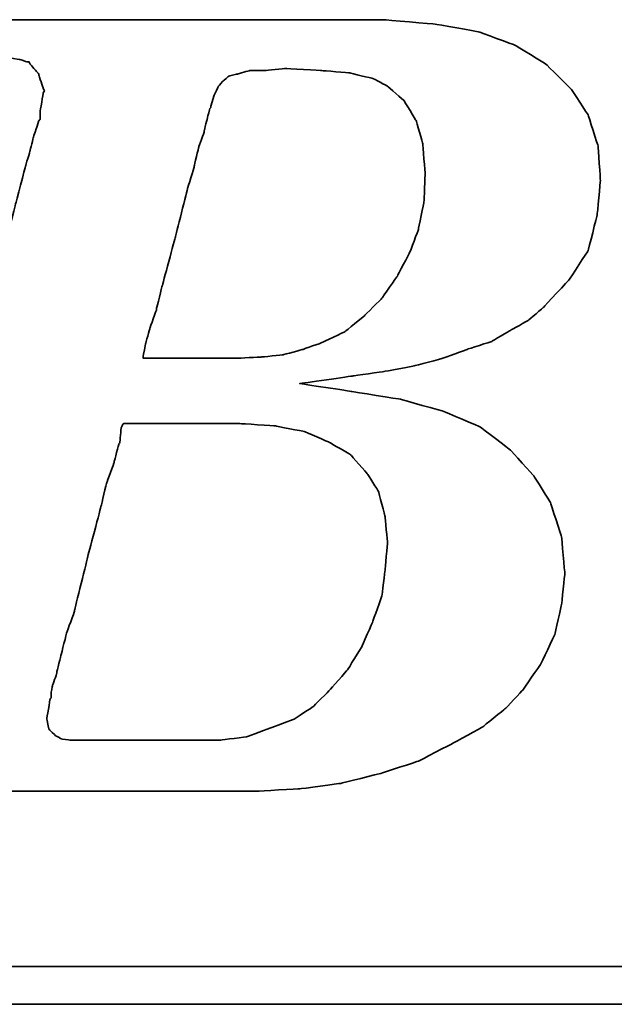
# Model space of a CAD drawing. Header units: millimetres. Extents: x 294 to 528, y 79 to 161.
# Tile 32 of 52: x 468.35 to 469.53, y 103.32 to 105.26. Entities that reach past the tile are written whole.
import ezdxf

# ---------------------------------------------------------------- set-up
doc = ezdxf.new("R2010")
doc.units = ezdxf.units.MM
doc.header["$LTSCALE"] = 0.1
doc.layers.add('DIM', color=4, linetype='CONTINUOUS')
doc.layers.add('layer 1', color=7, linetype='CONTINUOUS')

# ---------------------------------------------------------------- blocks, each defined once
blk = doc.blocks.new('TBI MOTION logo(完整正式版)')
at = {"layer": 'layer 1', "color": 22, "lineweight": 35}
for points, knots in [([(-64.65375, -6.86375), (-64.65375, -6.86375), (-64.84375, -7.29625), (-64.84375, -7.29625), (-64.84375, -7.29625), (-64.84375, -7.29625), (-64.86875, -7.34375), (-64.86875, -7.34375), (-64.86875, -7.34375), (-64.86875, -7.34375), (-64.86875, -7.36875), (-64.86875, -7.36875), (-64.86875, -7.36875), (-64.86875, -7.36875), (-65.15375, -7.65375), (-65.15375, -7.65375), (-65.15375, -7.65375), (-65.15375, -7.65375), (-65.17875, -7.65375), (-65.17875, -7.65375), (-65.17875, -7.65375), (-65.17875, -7.65375), (-65.20375, -7.67875), (-65.20375, -7.67875), (-65.20375, -7.67875), (-65.20375, -7.67875), (-65.58875, -7.87125), (-65.58875, -7.87125), (-65.58875, -7.87125), (-65.58875, -7.87125), (-65.63375, -7.87125), (-65.63375, -7.87125), (-65.63375, -7.87125), (-65.63375, -7.87125), (-65.65875, -7.89375), (-65.65875, -7.89375), (-65.65875, -7.89375), (-65.65875, -7.89375), (-66.09375, -7.94375), (-66.09375, -7.94375), (-66.09375, -7.94375), (-66.09375, -7.94375), (-66.11375, -7.94375), (-66.11375, -7.94375), (-66.11375, -7.94375), (-66.11375, -7.94375), (-66.16375, -7.94375), (-66.16375, -7.94375), (-66.16375, -7.94375), (-66.16375, -7.94375), (-66.30875, -7.94375), (-66.30875, -7.94375), (-66.30875, -7.94375), (-66.30875, -7.94375), (-66.69375, -7.94375), (-66.69375, -7.94375), (-66.69375, -7.94375), (-66.69375, -7.94375), (-67.07375, -7.94375), (-67.07375, -7.94375), (-67.07375, -7.94375), (-67.07375, -7.94375), (-67.12375, -7.94375), (-67.12375, -7.94375), (-67.12375, -7.94375), (-67.12375, -7.94375), (-67.12375, -7.96625), (-67.12375, -7.96625), (-67.12375, -7.96625), (-67.12375, -7.96625), (-67.14875, -7.99125), (-67.14875, -7.99125), (-67.14875, -7.99125), (-67.14875, -7.99125), (-67.24375, -8.34875), (-67.24375, -8.34875), (-67.24375, -8.34875), (-67.24375, -8.34875), (-67.31375, -8.68625), (-67.31375, -8.68625), (-67.31375, -8.68625), (-67.31375, -8.68625), (-67.26875, -8.68625), (-67.26875, -8.68625), (-67.26875, -8.68625), (-67.26875, -8.68625), (-67.07375, -8.68625), (-67.07375, -8.68625), (-67.07375, -8.68625), (-67.07375, -8.68625), (-66.54875, -8.68625), (-66.54875, -8.68625), (-66.54875, -8.68625), (-66.54875, -8.68625), (-65.82625, -8.68625), (-65.82625, -8.68625), (-65.82625, -8.68625), (-65.82625, -8.68625), (-65.01375, -8.68625), (-65.01375, -8.68625), (-65.01375, -8.68625), (-65.01375, -8.68625), (-64.05375, -8.68625), (-64.05375, -8.68625), (-64.05375, -8.68625), (-64.05375, -8.68625), (-62.08375, -8.68625), (-62.08375, -8.68625), (-62.08375, -8.68625), (-62.08375, -8.68625), (-60.06875, -8.68625), (-60.06875, -8.68625), (-60.06875, -8.68625), (-60.06875, -8.68625), (-59.10875, -8.68625), (-59.10875, -8.68625), (-59.10875, -8.68625), (-59.10875, -8.68625), (-58.29375, -8.68625), (-58.29375, -8.68625), (-58.29375, -8.68625), (-58.29375, -8.68625), (-57.57375, -8.68625), (-57.57375, -8.68625), (-57.57375, -8.68625), (-57.57375, -8.68625), (-57.04875, -8.68625), (-57.04875, -8.68625), (-57.04875, -8.68625), (-57.04875, -8.68625), (-56.85375, -8.68625), (-56.85375, -8.68625), (-56.85375, -8.68625), (-56.85375, -8.68625), (-56.70875, -8.68625), (-56.70875, -8.68625), (-56.70875, -8.68625), (-56.70875, -8.68625), (-56.61375, -8.68625), (-56.61375, -8.68625), (-56.61375, -8.68625), (-56.61375, -8.68625), (-56.56875, -8.68625), (-56.56875, -8.68625), (-56.56875, -8.68625), (-56.56875, -8.68625), (-55.65375, -8.63875), (-55.65375, -8.63875), (-55.65375, -8.63875), (-55.65375, -8.63875), (-54.76875, -8.51875), (-54.76875, -8.51875), (-54.76875, -8.51875), (-54.76875, -8.51875), (-53.90375, -8.30375), (-53.90375, -8.30375), (-53.90375, -8.30375), (-53.90375, -8.30375), (-53.08875, -8.03875), (-53.08875, -8.03875), (-53.08875, -8.03875), (-53.08875, -8.03875), (-52.34375, -7.65375), (-52.34375, -7.65375), (-52.34375, -7.65375), (-52.34375, -7.65375), (-51.69875, -7.29625), (-51.69875, -7.29625), (-51.69875, -7.29625), (-51.69875, -7.29625), (-51.21875, -6.91125), (-51.21875, -6.91125), (-51.21875, -6.91125), (-51.21875, -6.91125), (-50.83375, -6.50375), (-50.83375, -6.50375), (-50.83375, -6.50375), (-50.83375, -6.50375), (-50.44875, -5.94875), (-50.44875, -5.94875), (-50.44875, -5.94875), (-50.44875, -5.94875), (-50.13875, -5.30375), (-50.13875, -5.30375), (-50.13875, -5.30375), (-50.13875, -5.30375), (-49.99375, -4.65375), (-49.99375, -4.65375), (-49.99375, -4.65375), (-49.99375, -4.65375), (-49.92375, -3.98375), (-49.92375, -3.98375), (-49.92375, -3.98375), (-49.92375, -3.98375), (-49.99375, -3.19374), (-49.99375, -3.19374), (-49.99375, -3.19374), (-49.99375, -3.19374), (-50.23374, -2.44874), (-50.23374, -2.44874), (-50.23374, -2.44874), (-50.23374, -2.44874), (-50.59375, -1.87374), (-50.59375, -1.87374), (-50.59375, -1.87374), (-50.59375, -1.87374), (-51.09875, -1.31874), (-51.09875, -1.31874), (-51.09875, -1.31874), (-51.09875, -1.31874), (-51.74375, -0.81875), (-51.74375, -0.81875), (-51.74375, -0.81875), (-51.74375, -0.81875), (-52.53875, -0.48125), (-52.53875, -0.48125), (-52.53875, -0.48125), (-52.53875, -0.48125), (-53.47375, -0.21875), (-53.47375, -0.21875), (-53.47375, -0.21875), (-53.47375, -0.21875), (-54.52875, -0.04874), (-54.52875, -0.04874), (-54.52875, -0.04874), (-54.52875, -0.04874), (-55.65375, 0.12125), (-55.65375, 0.12125), (-55.65375, 0.12125), (-55.65375, 0.12125), (-54.50375, 0.28624), (-54.50375, 0.28624), (-54.50375, 0.28624), (-54.50375, 0.28624), (-53.83375, 0.38124), (-53.83375, 0.38124), (-53.83375, 0.38124), (-53.83375, 0.38124), (-53.18375, 0.50125), (-53.18375, 0.50125), (-53.18375, 0.50125), (-53.18375, 0.50125), (-52.55875, 0.66874), (-52.55875, 0.66874), (-52.55875, 0.66874), (-52.55875, 0.66874), (-52.03375, 0.86124), (-52.03375, 0.86124), (-52.03375, 0.86124), (-52.03375, 0.86124), (-51.50374, 1.03124), (-51.50374, 1.03124), (-51.50374, 1.03124), (-51.50374, 1.03124), (-51.09875, 1.27125), (-51.09875, 1.27125), (-51.09875, 1.27125), (-51.09875, 1.27125), (-50.71375, 1.48624), (-50.71375, 1.48624), (-50.71375, 1.48624), (-50.71375, 1.48624), (-50.37625, 1.77625), (-50.37625, 1.77625), (-50.37625, 1.77625), (-50.37625, 1.77625), (-49.82375, 2.37625), (-49.82375, 2.37625), (-49.82375, 2.37625), (-49.82375, 2.37625), (-49.41875, 2.99625), (-49.41875, 2.99625), (-49.41875, 2.99625), (-49.41875, 2.99625), (-49.22375, 3.76625), (-49.22375, 3.76625), (-49.22375, 3.76625), (-49.22375, 3.76625), (-49.15375, 4.50874), (-49.15375, 4.50874), (-49.15375, 4.50874), (-49.15375, 4.50874), (-49.20375, 5.25125), (-49.20375, 5.25125), (-49.20375, 5.25125), (-49.20375, 5.25125), (-49.41875, 5.92625), (-49.41875, 5.92625), (-49.41875, 5.92625), (-49.41875, 5.92625), (-49.77875, 6.47625), (-49.77875, 6.47625), (-49.77875, 6.47625), (-49.77875, 6.47625), (-50.33125, 7.02624), (-50.33125, 7.02624), (-50.33125, 7.02624), (-50.33125, 7.02624), (-51.00125, 7.43625), (-51.00125, 7.43625), (-51.00125, 7.43625), (-51.00125, 7.43625), (-51.79375, 7.72625), (-51.79375, 7.72625), (-51.79375, 7.72625), (-51.79375, 7.72625), (-52.72875, 7.89124), (-52.72875, 7.89124), (-52.72875, 7.89124), (-52.72875, 7.89124), (-53.83375, 7.98625), (-53.83375, 7.98625), (-53.83375, 7.98625), (-53.83375, 7.98625), (-53.92875, 7.98625), (-53.92875, 7.98625), (-53.92875, 7.98625), (-53.92875, 7.98625), (-54.26375, 7.98625), (-54.26375, 7.98625), (-54.26375, 7.98625), (-54.26375, 7.98625), (-54.74375, 7.98625), (-54.74375, 7.98625), (-54.74375, 7.98625), (-54.74375, 7.98625), (-55.36875, 7.98625), (-55.36875, 7.98625), (-55.36875, 7.98625), (-55.36875, 7.98625), (-56.13375, 7.98625), (-56.13375, 7.98625), (-56.13375, 7.98625), (-56.13375, 7.98625), (-56.94875, 7.98625), (-56.94875, 7.98625), (-56.94875, 7.98625), (-56.94875, 7.98625), (-58.77625, 7.98625), (-58.77625, 7.98625), (-58.77625, 7.98625), (-58.77625, 7.98625), (-60.59875, 7.98625), (-60.59875, 7.98625), (-60.59875, 7.98625), (-60.59875, 7.98625), (-61.41375, 7.98625), (-61.41375, 7.98625), (-61.41375, 7.98625), (-61.41375, 7.98625), (-62.17875, 7.98625), (-62.17875, 7.98625), (-62.17875, 7.98625), (-62.17875, 7.98625), (-62.80375, 7.98625), (-62.80375, 7.98625), (-62.80375, 7.98625), (-62.80375, 7.98625), (-63.30625, 7.98625), (-63.30625, 7.98625), (-63.30625, 7.98625), (-63.30625, 7.98625), (-63.57375, 7.98625), (-63.57375, 7.98625), (-63.57375, 7.98625), (-63.57375, 7.98625), (-63.57375, 7.96375), (-63.57375, 7.96375), (-63.57375, 7.96375), (-63.57375, 7.96375), (-63.59875, 7.94125), (-63.59875, 7.94125), (-63.59875, 7.94125), (-63.59875, 7.94125), (-63.69375, 7.55625), (-63.69375, 7.55625), (-63.69375, 7.55625), (-63.69375, 7.55625), (-63.76375, 7.24624), (-63.76375, 7.24624), (-63.76375, 7.24624), (-63.76375, 7.24624), (-63.23875, 7.24624), (-63.23875, 7.24624), (-63.23875, 7.24624), (-63.23875, 7.24624), (-62.75875, 7.24624), (-62.75875, 7.24624), (-62.75875, 7.24624), (-62.75875, 7.24624), (-62.61125, 7.24624), (-62.61125, 7.24624), (-62.61125, 7.24624), (-62.61125, 7.24624), (-62.56625, 7.24624), (-62.56625, 7.24624), (-62.56625, 7.24624), (-62.56625, 7.24624), (-62.22875, 7.24624), (-62.22875, 7.24624), (-62.22875, 7.24624), (-62.22875, 7.24624), (-62.20375, 7.24624), (-62.20375, 7.24624), (-62.20375, 7.24624), (-62.20375, 7.24624), (-62.17875, 7.21875), (-62.17875, 7.21875), (-62.17875, 7.21875), (-62.17875, 7.21875), (-61.96375, 7.17125), (-61.96375, 7.17125), (-61.96375, 7.17125), (-61.96375, 7.17125), (-61.72375, 7.12624), (-61.72375, 7.12624), (-61.72375, 7.12624), (-61.72375, 7.12624), (-61.70375, 7.12624), (-61.70375, 7.12624), (-61.70375, 7.12624), (-61.70375, 7.12624), (-61.55875, 7.07624), (-61.55875, 7.07624), (-61.55875, 7.07624), (-61.55875, 7.07624), (-61.50875, 7.07624), (-61.50875, 7.07624), (-61.50875, 7.07624), (-61.50875, 7.07624), (-61.48375, 7.02624), (-61.48375, 7.02624), (-61.48375, 7.02624), (-61.48375, 7.02624), (-61.31875, 6.83375), (-61.31875, 6.83375), (-61.31875, 6.83375), (-61.31875, 6.83375), (-61.29375, 6.81125), (-61.29375, 6.81125), (-61.29375, 6.81125), (-61.29375, 6.81125), (-61.29375, 6.78625), (-61.29375, 6.78625), (-61.29375, 6.78625), (-61.29375, 6.78625), (-61.19875, 6.50124), (-61.19875, 6.50124), (-61.19875, 6.50124), (-61.19875, 6.50124), (-61.17375, 6.45124), (-61.17375, 6.45124), (-61.17375, 6.45124), (-61.17375, 6.45124), (-61.19875, 6.40625), (-61.19875, 6.40625), (-61.19875, 6.40625), (-61.19875, 6.40625), (-61.26875, 5.99624), (-61.26875, 5.99624), (-61.26875, 5.99624), (-61.26875, 5.99624), (-61.26875, 5.85125), (-61.26875, 5.85125), (-61.26875, 5.85125), (-61.26875, 5.85125), (-61.26875, 5.82625), (-61.26875, 5.82625), (-61.26875, 5.82625), (-61.26875, 5.82625), (-61.29375, 5.80625), (-61.29375, 5.80625), (-61.29375, 5.80625), (-61.29375, 5.80625), (-61.34125, 5.66125), (-61.34125, 5.66125), (-61.34125, 5.66125), (-61.34125, 5.66125), (-61.41375, 5.44625), (-61.41375, 5.44625), (-61.41375, 5.44625), (-61.41375, 5.44625), (-61.48375, 5.15625), (-61.48375, 5.15625), (-61.48375, 5.15625), (-61.48375, 5.15625), (-61.58375, 4.82124), (-61.58375, 4.82124), (-61.58375, 4.82124), (-61.58375, 4.82124), (-61.79875, 4.00375), (-61.79875, 4.00375), (-61.79875, 4.00375), (-61.79875, 4.00375), (-62.05875, 2.99625), (-62.05875, 2.99625), (-62.05875, 2.99625), (-62.05875, 2.99625), (-62.34875, 1.91625), (-62.34875, 1.91625), (-62.34875, 1.91625), (-62.34875, 1.91625), (-62.97375, -0.41124), (-62.97375, -0.41124), (-62.97375, -0.41124), (-62.97375, -0.41124), (-63.59875, -2.75875), (-63.59875, -2.75875), (-63.59875, -2.75875), (-63.59875, -2.75875), (-63.88375, -3.86374), (-63.88375, -3.86374), (-63.88375, -3.86374), (-63.88375, -3.86374), (-64.14875, -4.82374), (-64.14875, -4.82374), (-64.14875, -4.82374), (-64.14875, -4.82374), (-64.36375, -5.64125), (-64.36375, -5.64125), (-64.36375, -5.64125), (-64.36375, -5.64125), (-64.43625, -5.97625), (-64.43625, -5.97625), (-64.43625, -5.97625), (-64.43625, -5.97625), (-64.50875, -6.28625), (-64.50875, -6.28625), (-64.50875, -6.28625), (-64.50875, -6.28625), (-64.50875, -6.30875), (-64.50875, -6.30875), (-64.50875, -6.30875), (-64.50875, -6.30875), (-64.57875, -6.50375), (-64.57875, -6.50375), (-64.57875, -6.50375), (-64.57875, -6.50375), (-64.62875, -6.69625), (-64.62875, -6.69625), (-64.62875, -6.69625), (-64.62875, -6.69625), (-64.62875, -6.76875), (-64.62875, -6.76875), (-64.62875, -6.76875), (-64.62875, -6.76875), (-64.62875, -6.81375), (-64.62875, -6.81375), (-64.62875, -6.81375), (-64.62875, -6.81375), (-64.62875, -6.83875), (-64.62875, -6.83875), (-64.62875, -6.83875), (-64.62875, -6.83875), (-64.65375, -6.86375), (-64.65375, -6.86375)], [0, 0, 0, 0, 0.00719424, 0.00719424, 0.00719424, 0.00719425, 0.01438849, 0.01438849, 0.01438849, 0.0143885, 0.02158273, 0.02158273, 0.02158273, 0.02158274, 0.02877698, 0.02877698, 0.02877698, 0.02877699, 0.03597122, 0.03597122, 0.03597122, 0.03597123, 0.04316547, 0.04316547, 0.04316547, 0.04316548, 0.05035971, 0.05035971, 0.05035971, 0.05035972, 0.05755396, 0.05755396, 0.05755396, 0.05755397, 0.0647482, 0.0647482, 0.0647482, 0.06474821, 0.07194245, 0.07194245, 0.07194245, 0.07194246, 0.07913669, 0.07913669, 0.07913669, 0.0791367, 0.08633094, 0.08633094, 0.08633094, 0.08633095, 0.09352518, 0.09352518, 0.09352518, 0.09352519, 0.10071942, 0.10071942, 0.10071942, 0.10071943, 0.10791367, 0.10791367, 0.10791367, 0.10791368, 0.11510791, 0.11510791, 0.11510791, 0.11510792, 0.12230216, 0.12230216, 0.12230216, 0.12230217, 0.1294964, 0.1294964, 0.1294964, 0.12949641, 0.13669065, 0.13669065, 0.13669065, 0.13669066, 0.14388489, 0.14388489, 0.14388489, 0.1438849, 0.15107914, 0.15107914, 0.15107914, 0.15107915, 0.15827338, 0.15827338, 0.15827338, 0.15827339, 0.16546763, 0.16546763, 0.16546763, 0.16546764, 0.17266187, 0.17266187, 0.17266187, 0.17266188, 0.17985612, 0.17985612, 0.17985612, 0.17985613, 0.18705036, 0.18705036, 0.18705036, 0.18705037, 0.1942446, 0.1942446, 0.1942446, 0.19424461, 0.20143885, 0.20143885, 0.20143885, 0.20143886, 0.20863309, 0.20863309, 0.20863309, 0.2086331, 0.21582734, 0.21582734, 0.21582734, 0.21582735, 0.22302158, 0.22302158, 0.22302158, 0.22302159, 0.23021583, 0.23021583, 0.23021583, 0.23021584, 0.23741007, 0.23741007, 0.23741007, 0.23741008, 0.24460432, 0.24460432, 0.24460432, 0.24460433, 0.25179856, 0.25179856, 0.25179856, 0.25179857, 0.25899281, 0.25899281, 0.25899281, 0.25899282, 0.26618705, 0.26618705, 0.26618705, 0.26618706, 0.27338129, 0.27338129, 0.27338129, 0.2733813, 0.28057554, 0.28057554, 0.28057554, 0.28057555, 0.28776978, 0.28776978, 0.28776978, 0.28776979, 0.29496403, 0.29496403, 0.29496403, 0.29496404, 0.30215827, 0.30215827, 0.30215827, 0.30215828, 0.30935252, 0.30935252, 0.30935252, 0.30935253, 0.31654676, 0.31654676, 0.31654676, 0.31654677, 0.32374101, 0.32374101, 0.32374101, 0.32374102, 0.33093525, 0.33093525, 0.33093525, 0.33093526, 0.3381295, 0.3381295, 0.3381295, 0.33812951, 0.34532374, 0.34532374, 0.34532374, 0.34532375, 0.35251799, 0.35251799, 0.35251799, 0.352518, 0.35971223, 0.35971223, 0.35971223, 0.35971224, 0.36690647, 0.36690647, 0.36690647, 0.36690648, 0.37410072, 0.37410072, 0.37410072, 0.37410073, 0.38129496, 0.38129496, 0.38129496, 0.38129497, 0.38848921, 0.38848921, 0.38848921, 0.38848922, 0.39568345, 0.39568345, 0.39568345, 0.39568346, 0.4028777, 0.4028777, 0.4028777, 0.40287771, 0.41007194, 0.41007194, 0.41007194, 0.41007195, 0.41726619, 0.41726619, 0.41726619, 0.4172662, 0.42446043, 0.42446043, 0.42446043, 0.42446044, 0.43165468, 0.43165468, 0.43165468, 0.43165469, 0.43884892, 0.43884892, 0.43884892, 0.43884893, 0.44604317, 0.44604317, 0.44604317, 0.44604318, 0.45323741, 0.45323741, 0.45323741, 0.45323742, 0.46043165, 0.46043165, 0.46043165, 0.46043166, 0.4676259, 0.4676259, 0.4676259, 0.46762591, 0.47482014, 0.47482014, 0.47482014, 0.47482015, 0.48201439, 0.48201439, 0.48201439, 0.4820144, 0.48920863, 0.48920863, 0.48920863, 0.48920864, 0.49640288, 0.49640288, 0.49640288, 0.49640289, 0.50359712, 0.50359712, 0.50359712, 0.50359713, 0.51079137, 0.51079137, 0.51079137, 0.51079138, 0.51798561, 0.51798561, 0.51798561, 0.51798562, 0.52517986, 0.52517986, 0.52517986, 0.52517987, 0.5323741, 0.5323741, 0.5323741, 0.53237411, 0.53956835, 0.53956835, 0.53956835, 0.53956836, 0.54676259, 0.54676259, 0.54676259, 0.5467626, 0.55395683, 0.55395683, 0.55395683, 0.55395684, 0.56115108, 0.56115108, 0.56115108, 0.56115109, 0.56834532, 0.56834532, 0.56834532, 0.56834533, 0.57553957, 0.57553957, 0.57553957, 0.57553958, 0.58273381, 0.58273381, 0.58273381, 0.58273382, 0.58992806, 0.58992806, 0.58992806, 0.58992807, 0.5971223, 0.5971223, 0.5971223, 0.59712231, 0.60431655, 0.60431655, 0.60431655, 0.60431656, 0.61151079, 0.61151079, 0.61151079, 0.6115108, 0.61870504, 0.61870504, 0.61870504, 0.61870505, 0.62589928, 0.62589928, 0.62589928, 0.62589929, 0.63309353, 0.63309353, 0.63309353, 0.63309354, 0.64028777, 0.64028777, 0.64028777, 0.64028778, 0.64748201, 0.64748201, 0.64748201, 0.64748202, 0.65467626, 0.65467626, 0.65467626, 0.65467627, 0.6618705, 0.6618705, 0.6618705, 0.66187051, 0.66906475, 0.66906475, 0.66906475, 0.66906476, 0.67625899, 0.67625899, 0.67625899, 0.676259, 0.68345324, 0.68345324, 0.68345324, 0.68345325, 0.69064748, 0.69064748, 0.69064748, 0.69064749, 0.69784173, 0.69784173, 0.69784173, 0.69784174, 0.70503597, 0.70503597, 0.70503597, 0.70503598, 0.71223022, 0.71223022, 0.71223022, 0.71223023, 0.71942446, 0.71942446, 0.71942446, 0.71942447, 0.72661871, 0.72661871, 0.72661871, 0.72661872, 0.73381295, 0.73381295, 0.73381295, 0.73381296, 0.74100719, 0.74100719, 0.74100719, 0.7410072, 0.74820144, 0.74820144, 0.74820144, 0.74820145, 0.75539568, 0.75539568, 0.75539568, 0.75539569, 0.76258993, 0.76258993, 0.76258993, 0.76258994, 0.76978417, 0.76978417, 0.76978417, 0.76978418, 0.77697842, 0.77697842, 0.77697842, 0.77697843, 0.78417266, 0.78417266, 0.78417266, 0.78417267, 0.79136691, 0.79136691, 0.79136691, 0.79136692, 0.79856115, 0.79856115, 0.79856115, 0.79856116, 0.8057554, 0.8057554, 0.8057554, 0.80575541, 0.81294964, 0.81294964, 0.81294964, 0.81294965, 0.82014388, 0.82014388, 0.82014388, 0.82014389, 0.82733813, 0.82733813, 0.82733813, 0.82733814, 0.83453237, 0.83453237, 0.83453237, 0.83453238, 0.84172662, 0.84172662, 0.84172662, 0.84172663, 0.84892086, 0.84892086, 0.84892086, 0.84892087, 0.85611511, 0.85611511, 0.85611511, 0.85611512, 0.86330935, 0.86330935, 0.86330935, 0.86330936, 0.8705036, 0.8705036, 0.8705036, 0.87050361, 0.87769784, 0.87769784, 0.87769784, 0.87769785, 0.88489209, 0.88489209, 0.88489209, 0.8848921, 0.89208633, 0.89208633, 0.89208633, 0.89208634, 0.89928058, 0.89928058, 0.89928058, 0.89928059, 0.90647482, 0.90647482, 0.90647482, 0.90647483, 0.91366906, 0.91366906, 0.91366906, 0.91366907, 0.92086331, 0.92086331, 0.92086331, 0.92086332, 0.92805755, 0.92805755, 0.92805755, 0.92805756, 0.9352518, 0.9352518, 0.9352518, 0.93525181, 0.94244604, 0.94244604, 0.94244604, 0.94244605, 0.94964029, 0.94964029, 0.94964029, 0.9496403, 0.95683453, 0.95683453, 0.95683453, 0.95683454, 0.96402878, 0.96402878, 0.96402878, 0.96402879, 0.97122302, 0.97122302, 0.97122302, 0.97122303, 0.97841727, 0.97841727, 0.97841727, 0.97841728, 0.98561151, 0.98561151, 0.98561151, 0.98561152, 0.99280576, 0.99280576, 0.99280576, 0.99280577, 1, 1, 1, 1]), ([(-57.50375, 6.35625), (-57.50375, 6.35625), (-57.57375, 6.11625), (-57.57375, 6.11625), (-57.57375, 6.11625), (-57.57375, 6.11625), (-57.57375, 6.09125), (-57.57375, 6.09125), (-57.57375, 6.09125), (-57.57375, 6.09125), (-57.59875, 6.06625), (-57.59875, 6.06625), (-57.59875, 6.06625), (-57.59875, 6.06625), (-57.64875, 5.87625), (-57.64875, 5.87625), (-57.64875, 5.87625), (-57.64875, 5.87625), (-57.71875, 5.58875), (-57.71875, 5.58875), (-57.71875, 5.58875), (-57.71875, 5.58875), (-57.71875, 5.56625), (-57.71875, 5.56625), (-57.71875, 5.56625), (-57.71875, 5.56625), (-57.83875, 5.23125), (-57.83875, 5.23125), (-57.83875, 5.23125), (-57.83875, 5.23125), (-57.93625, 4.82124), (-57.93625, 4.82124), (-57.93625, 4.82124), (-57.93625, 4.82124), (-57.93625, 4.79624), (-57.93625, 4.79624), (-57.93625, 4.79624), (-57.93625, 4.79624), (-58.07875, 4.34125), (-58.07875, 4.34125), (-58.07875, 4.34125), (-58.07875, 4.34125), (-58.34375, 3.28625), (-58.34375, 3.28625), (-58.34375, 3.28625), (-58.34375, 3.28625), (-58.62875, 2.23124), (-58.62875, 2.23124), (-58.62875, 2.23124), (-58.62875, 2.23124), (-58.74875, 1.75125), (-58.74875, 1.75125), (-58.74875, 1.75125), (-58.74875, 1.75125), (-58.74875, 1.72625), (-58.74875, 1.72625), (-58.74875, 1.72625), (-58.74875, 1.72625), (-58.89375, 1.31625), (-58.89375, 1.31625), (-58.89375, 1.31625), (-58.89375, 1.31625), (-58.98875, 0.98124), (-58.98875, 0.98124), (-58.98875, 0.98124), (-58.98875, 0.98124), (-59.03875, 0.71625), (-59.03875, 0.71625), (-59.03875, 0.71625), (-59.03875, 0.71625), (-59.03875, 0.66874), (-59.03875, 0.66874), (-59.03875, 0.66874), (-59.03875, 0.66874), (-58.91875, 0.66874), (-58.91875, 0.66874), (-58.91875, 0.66874), (-58.91875, 0.66874), (-58.53375, 0.66874), (-58.53375, 0.66874), (-58.53375, 0.66874), (-58.53375, 0.66874), (-58.10375, 0.66874), (-58.10375, 0.66874), (-58.10375, 0.66874), (-58.10375, 0.66874), (-57.66875, 0.66874), (-57.66875, 0.66874), (-57.66875, 0.66874), (-57.66875, 0.66874), (-57.33375, 0.66874), (-57.33375, 0.66874), (-57.33375, 0.66874), (-57.33375, 0.66874), (-57.09375, 0.66874), (-57.09375, 0.66874), (-57.09375, 0.66874), (-57.09375, 0.66874), (-56.99875, 0.66874), (-56.99875, 0.66874), (-56.99875, 0.66874), (-56.99875, 0.66874), (-56.49375, 0.69374), (-56.49375, 0.69374), (-56.49375, 0.69374), (-56.49375, 0.69374), (-56.01375, 0.74374), (-56.01375, 0.74374), (-56.01375, 0.74374), (-56.01375, 0.74374), (-55.58375, 0.86124), (-55.58375, 0.86124), (-55.58375, 0.86124), (-55.58375, 0.86124), (-55.17375, 1.00624), (-55.17375, 1.00624), (-55.17375, 1.00624), (-55.17375, 1.00624), (-54.67375, 1.24625), (-54.67375, 1.24625), (-54.67375, 1.24625), (-54.67375, 1.24625), (-54.26375, 1.58124), (-54.26375, 1.58124), (-54.26375, 1.58124), (-54.26375, 1.58124), (-53.87875, 1.96374), (-53.87875, 1.96374), (-53.87875, 1.96374), (-53.87875, 1.96374), (-53.54375, 2.44625), (-53.54375, 2.44625), (-53.54375, 2.44625), (-53.54375, 2.44625), (-53.27875, 2.95125), (-53.27875, 2.95125), (-53.27875, 2.95125), (-53.27875, 2.95125), (-53.08875, 3.45124), (-53.08875, 3.45124), (-53.08875, 3.45124), (-53.08875, 3.45124), (-52.96875, 4.05124), (-52.96875, 4.05124), (-52.96875, 4.05124), (-52.96875, 4.05124), (-52.94375, 4.65125), (-52.94375, 4.65125), (-52.94375, 4.65125), (-52.94375, 4.65125), (-52.99375, 5.30125), (-52.99375, 5.30125), (-52.99375, 5.30125), (-52.99375, 5.30125), (-53.13875, 5.80625), (-53.13875, 5.80625), (-53.13875, 5.80625), (-53.13875, 5.80625), (-53.39875, 6.23625), (-53.39875, 6.23625), (-53.39875, 6.23625), (-53.39875, 6.23625), (-53.75875, 6.54875), (-53.75875, 6.54875), (-53.75875, 6.54875), (-53.75875, 6.54875), (-54.07375, 6.71625), (-54.07375, 6.71625), (-54.07375, 6.71625), (-54.07375, 6.71625), (-54.57375, 6.83375), (-54.57375, 6.83375), (-54.57375, 6.83375), (-54.57375, 6.83375), (-55.17375, 6.88625), (-55.17375, 6.88625), (-55.17375, 6.88625), (-55.17375, 6.88625), (-55.96875, 6.93125), (-55.96875, 6.93125), (-55.96875, 6.93125), (-55.96875, 6.93125), (-56.39875, 6.88625), (-56.39875, 6.88625), (-56.39875, 6.88625), (-56.39875, 6.88625), (-56.42125, 6.88625), (-56.42125, 6.88625), (-56.42125, 6.88625), (-56.42125, 6.88625), (-56.73375, 6.88625), (-56.73375, 6.88625), (-56.73375, 6.88625), (-56.73375, 6.88625), (-56.99875, 6.81125), (-56.99875, 6.81125), (-56.99875, 6.81125), (-56.99875, 6.81125), (-57.02375, 6.81125), (-57.02375, 6.81125), (-57.02375, 6.81125), (-57.02375, 6.81125), (-57.18875, 6.76625), (-57.18875, 6.76625), (-57.18875, 6.76625), (-57.18875, 6.76625), (-57.30875, 6.66625), (-57.30875, 6.66625), (-57.30875, 6.66625), (-57.30875, 6.66625), (-57.40875, 6.54875), (-57.40875, 6.54875), (-57.40875, 6.54875), (-57.40875, 6.54875), (-57.50375, 6.35625), (-57.50375, 6.35625)], [0, 0, 0, 0, 0.01851852, 0.01851852, 0.01851852, 0.01851853, 0.03703704, 0.03703704, 0.03703704, 0.03703705, 0.05555556, 0.05555556, 0.05555556, 0.05555557, 0.07407407, 0.07407407, 0.07407407, 0.07407408, 0.09259259, 0.09259259, 0.09259259, 0.0925926, 0.11111111, 0.11111111, 0.11111111, 0.11111112, 0.12962963, 0.12962963, 0.12962963, 0.12962964, 0.14814815, 0.14814815, 0.14814815, 0.14814816, 0.16666667, 0.16666667, 0.16666667, 0.16666668, 0.18518519, 0.18518519, 0.18518519, 0.1851852, 0.2037037, 0.2037037, 0.2037037, 0.20370371, 0.22222222, 0.22222222, 0.22222222, 0.22222223, 0.24074074, 0.24074074, 0.24074074, 0.24074075, 0.25925926, 0.25925926, 0.25925926, 0.25925927, 0.27777778, 0.27777778, 0.27777778, 0.27777779, 0.2962963, 0.2962963, 0.2962963, 0.29629631, 0.31481481, 0.31481481, 0.31481481, 0.31481482, 0.33333333, 0.33333333, 0.33333333, 0.33333334, 0.35185185, 0.35185185, 0.35185185, 0.35185186, 0.37037037, 0.37037037, 0.37037037, 0.37037038, 0.38888889, 0.38888889, 0.38888889, 0.3888889, 0.40740741, 0.40740741, 0.40740741, 0.40740742, 0.42592593, 0.42592593, 0.42592593, 0.42592594, 0.44444444, 0.44444444, 0.44444444, 0.44444445, 0.46296296, 0.46296296, 0.46296296, 0.46296297, 0.48148148, 0.48148148, 0.48148148, 0.48148149, 0.5, 0.5, 0.5, 0.50000001, 0.51851852, 0.51851852, 0.51851852, 0.51851853, 0.53703704, 0.53703704, 0.53703704, 0.53703705, 0.55555556, 0.55555556, 0.55555556, 0.55555557, 0.57407407, 0.57407407, 0.57407407, 0.57407408, 0.59259259, 0.59259259, 0.59259259, 0.5925926, 0.61111111, 0.61111111, 0.61111111, 0.61111112, 0.62962963, 0.62962963, 0.62962963, 0.62962964, 0.64814815, 0.64814815, 0.64814815, 0.64814816, 0.66666667, 0.66666667, 0.66666667, 0.66666668, 0.68518519, 0.68518519, 0.68518519, 0.6851852, 0.7037037, 0.7037037, 0.7037037, 0.70370371, 0.72222222, 0.72222222, 0.72222222, 0.72222223, 0.74074074, 0.74074074, 0.74074074, 0.74074075, 0.75925926, 0.75925926, 0.75925926, 0.75925927, 0.77777778, 0.77777778, 0.77777778, 0.77777779, 0.7962963, 0.7962963, 0.7962963, 0.79629631, 0.81481481, 0.81481481, 0.81481481, 0.81481482, 0.83333333, 0.83333333, 0.83333333, 0.83333334, 0.85185185, 0.85185185, 0.85185185, 0.85185186, 0.87037037, 0.87037037, 0.87037037, 0.87037038, 0.88888889, 0.88888889, 0.88888889, 0.8888889, 0.90740741, 0.90740741, 0.90740741, 0.90740742, 0.92592593, 0.92592593, 0.92592593, 0.92592594, 0.94444444, 0.94444444, 0.94444444, 0.94444445, 0.96296296, 0.96296296, 0.96296296, 0.96296297, 0.98148148, 0.98148148, 0.98148148, 0.98148149, 1, 1, 1, 1]), ([(-61.03125, -6.57375), (-61.03125, -6.57375), (-61.03125, -6.67125), (-61.03125, -6.67125), (-61.03125, -6.67125), (-61.03125, -6.67125), (-61.05375, -6.69625), (-61.05375, -6.69625), (-61.05375, -6.69625), (-61.05375, -6.69625), (-61.12375, -7.12875), (-61.12375, -7.12875), (-61.12375, -7.12875), (-61.12375, -7.12875), (-61.07875, -7.34375), (-61.07875, -7.34375), (-61.07875, -7.34375), (-61.07875, -7.34375), (-60.93375, -7.48875), (-60.93375, -7.48875), (-60.93375, -7.48875), (-60.93375, -7.48875), (-60.81375, -7.55625), (-60.81375, -7.55625), (-60.81375, -7.55625), (-60.81375, -7.55625), (-60.62375, -7.58375), (-60.62375, -7.58375), (-60.62375, -7.58375), (-60.62375, -7.58375), (-60.30875, -7.58375), (-60.30875, -7.58375), (-60.30875, -7.58375), (-60.30875, -7.58375), (-59.97375, -7.58375), (-59.97375, -7.58375), (-59.97375, -7.58375), (-59.97375, -7.58375), (-59.87875, -7.58375), (-59.87875, -7.58375), (-59.87875, -7.58375), (-59.87875, -7.58375), (-59.63625, -7.58375), (-59.63625, -7.58375), (-59.63625, -7.58375), (-59.63625, -7.58375), (-58.96875, -7.58375), (-58.96875, -7.58375), (-58.96875, -7.58375), (-58.96875, -7.58375), (-58.29375, -7.58375), (-58.29375, -7.58375), (-58.29375, -7.58375), (-58.29375, -7.58375), (-58.05375, -7.58375), (-58.05375, -7.58375), (-58.05375, -7.58375), (-58.05375, -7.58375), (-57.98375, -7.58375), (-57.98375, -7.58375), (-57.98375, -7.58375), (-57.98375, -7.58375), (-57.35875, -7.58375), (-57.35875, -7.58375), (-57.35875, -7.58375), (-57.35875, -7.58375), (-56.78375, -7.50875), (-56.78375, -7.50875), (-56.78375, -7.50875), (-56.78375, -7.50875), (-56.27875, -7.31875), (-56.27875, -7.31875), (-56.27875, -7.31875), (-56.27875, -7.31875), (-55.77375, -7.12875), (-55.77375, -7.12875), (-55.77375, -7.12875), (-55.77375, -7.12875), (-55.36875, -6.86375), (-55.36875, -6.86375), (-55.36875, -6.86375), (-55.36875, -6.86375), (-55.00875, -6.50375), (-55.00875, -6.50375), (-55.00875, -6.50375), (-55.00875, -6.50375), (-54.62375, -6.06875), (-54.62375, -6.06875), (-54.62375, -6.06875), (-54.62375, -6.06875), (-54.31375, -5.56875), (-54.31375, -5.56875), (-54.31375, -5.56875), (-54.31375, -5.56875), (-54.07375, -5.01625), (-54.07375, -5.01625), (-54.07375, -5.01625), (-54.07375, -5.01625), (-53.87875, -4.46374), (-53.87875, -4.46374), (-53.87875, -4.46374), (-53.87875, -4.46374), (-53.80875, -3.91375), (-53.80875, -3.91375), (-53.80875, -3.91375), (-53.80875, -3.91375), (-53.75875, -3.31375), (-53.75875, -3.31375), (-53.75875, -3.31375), (-53.75875, -3.31375), (-53.80875, -2.75875), (-53.80875, -2.75875), (-53.80875, -2.75875), (-53.80875, -2.75875), (-53.95375, -2.20875), (-53.95375, -2.20875), (-53.95375, -2.20875), (-53.95375, -2.20875), (-54.19375, -1.82625), (-54.19375, -1.82625), (-54.19375, -1.82625), (-54.19375, -1.82625), (-54.55375, -1.41875), (-54.55375, -1.41875), (-54.55375, -1.41875), (-54.55375, -1.41875), (-55.00875, -1.15125), (-55.00875, -1.15125), (-55.00875, -1.15125), (-55.00875, -1.15125), (-55.56125, -0.91375), (-55.56125, -0.91375), (-55.56125, -0.91375), (-55.56125, -0.91375), (-56.18125, -0.79375), (-56.18125, -0.79375), (-56.18125, -0.79375), (-56.18125, -0.79375), (-56.94875, -0.74374), (-56.94875, -0.74374), (-56.94875, -0.74374), (-56.94875, -0.74374), (-56.99875, -0.74374), (-56.99875, -0.74374), (-56.99875, -0.74374), (-56.99875, -0.74374), (-57.09375, -0.74374), (-57.09375, -0.74374), (-57.09375, -0.74374), (-57.09375, -0.74374), (-57.38375, -0.74374), (-57.38375, -0.74374), (-57.38375, -0.74374), (-57.38375, -0.74374), (-57.76875, -0.74374), (-57.76875, -0.74374), (-57.76875, -0.74374), (-57.76875, -0.74374), (-58.24625, -0.74374), (-58.24625, -0.74374), (-58.24625, -0.74374), (-58.24625, -0.74374), (-58.72875, -0.74374), (-58.72875, -0.74374), (-58.72875, -0.74374), (-58.72875, -0.74374), (-59.20875, -0.74374), (-59.20875, -0.74374), (-59.20875, -0.74374), (-59.20875, -0.74374), (-59.46875, -0.74374), (-59.46875, -0.74374), (-59.46875, -0.74374), (-59.46875, -0.74374), (-59.51625, -0.83875), (-59.51625, -0.83875), (-59.51625, -0.83875), (-59.51625, -0.83875), (-59.54375, -1.15125), (-59.54375, -1.15125), (-59.54375, -1.15125), (-59.54375, -1.15125), (-59.56375, -1.17874), (-59.56375, -1.17874), (-59.56375, -1.17874), (-59.56375, -1.17874), (-59.66375, -1.55875), (-59.66375, -1.55875), (-59.66375, -1.55875), (-59.66375, -1.55875), (-59.66375, -1.58375), (-59.66375, -1.58375), (-59.66375, -1.58375), (-59.66375, -1.58375), (-59.82875, -2.01874), (-59.82875, -2.01874), (-59.82875, -2.01874), (-59.82875, -2.01874), (-59.94875, -2.52125), (-59.94875, -2.52125), (-59.94875, -2.52125), (-59.94875, -2.52125), (-60.23875, -3.62375), (-60.23875, -3.62375), (-60.23875, -3.62375), (-60.23875, -3.62375), (-60.52375, -4.77624), (-60.52375, -4.77624), (-60.52375, -4.77624), (-60.52375, -4.77624), (-60.52375, -4.79874), (-60.52375, -4.79874), (-60.52375, -4.79874), (-60.52375, -4.79874), (-60.69125, -5.25375), (-60.69125, -5.25375), (-60.69125, -5.25375), (-60.69125, -5.25375), (-60.81375, -5.73625), (-60.81375, -5.73625), (-60.81375, -5.73625), (-60.81375, -5.73625), (-60.90875, -6.11875), (-60.90875, -6.11875), (-60.90875, -6.11875), (-60.90875, -6.11875), (-60.90875, -6.14375), (-60.90875, -6.14375), (-60.90875, -6.14375), (-60.90875, -6.14375), (-61.00375, -6.40875), (-61.00375, -6.40875), (-61.00375, -6.40875), (-61.00375, -6.40875), (-61.03125, -6.57375), (-61.03125, -6.57375)], [0, 0, 0, 0, 0.01694915, 0.01694915, 0.01694915, 0.01694916, 0.03389831, 0.03389831, 0.03389831, 0.03389832, 0.05084746, 0.05084746, 0.05084746, 0.05084747, 0.06779661, 0.06779661, 0.06779661, 0.06779662, 0.08474576, 0.08474576, 0.08474576, 0.08474577, 0.10169492, 0.10169492, 0.10169492, 0.10169493, 0.11864407, 0.11864407, 0.11864407, 0.11864408, 0.13559322, 0.13559322, 0.13559322, 0.13559323, 0.15254237, 0.15254237, 0.15254237, 0.15254238, 0.16949153, 0.16949153, 0.16949153, 0.16949154, 0.18644068, 0.18644068, 0.18644068, 0.18644069, 0.20338983, 0.20338983, 0.20338983, 0.20338984, 0.22033898, 0.22033898, 0.22033898, 0.22033899, 0.23728814, 0.23728814, 0.23728814, 0.23728815, 0.25423729, 0.25423729, 0.25423729, 0.2542373, 0.27118644, 0.27118644, 0.27118644, 0.27118645, 0.28813559, 0.28813559, 0.28813559, 0.2881356, 0.30508475, 0.30508475, 0.30508475, 0.30508476, 0.3220339, 0.3220339, 0.3220339, 0.32203391, 0.33898305, 0.33898305, 0.33898305, 0.33898306, 0.3559322, 0.3559322, 0.3559322, 0.35593221, 0.37288136, 0.37288136, 0.37288136, 0.37288137, 0.38983051, 0.38983051, 0.38983051, 0.38983052, 0.40677966, 0.40677966, 0.40677966, 0.40677967, 0.42372881, 0.42372881, 0.42372881, 0.42372882, 0.44067797, 0.44067797, 0.44067797, 0.44067798, 0.45762712, 0.45762712, 0.45762712, 0.45762713, 0.47457627, 0.47457627, 0.47457627, 0.47457628, 0.49152542, 0.49152542, 0.49152542, 0.49152543, 0.50847458, 0.50847458, 0.50847458, 0.50847459, 0.52542373, 0.52542373, 0.52542373, 0.52542374, 0.54237288, 0.54237288, 0.54237288, 0.54237289, 0.55932203, 0.55932203, 0.55932203, 0.55932204, 0.57627119, 0.57627119, 0.57627119, 0.5762712, 0.59322034, 0.59322034, 0.59322034, 0.59322035, 0.61016949, 0.61016949, 0.61016949, 0.6101695, 0.62711864, 0.62711864, 0.62711864, 0.62711865, 0.6440678, 0.6440678, 0.6440678, 0.64406781, 0.66101695, 0.66101695, 0.66101695, 0.66101696, 0.6779661, 0.6779661, 0.6779661, 0.67796611, 0.69491525, 0.69491525, 0.69491525, 0.69491526, 0.71186441, 0.71186441, 0.71186441, 0.71186442, 0.72881356, 0.72881356, 0.72881356, 0.72881357, 0.74576271, 0.74576271, 0.74576271, 0.74576272, 0.76271186, 0.76271186, 0.76271186, 0.76271187, 0.77966102, 0.77966102, 0.77966102, 0.77966103, 0.79661017, 0.79661017, 0.79661017, 0.79661018, 0.81355932, 0.81355932, 0.81355932, 0.81355933, 0.83050847, 0.83050847, 0.83050847, 0.83050848, 0.84745763, 0.84745763, 0.84745763, 0.84745764, 0.86440678, 0.86440678, 0.86440678, 0.86440679, 0.88135593, 0.88135593, 0.88135593, 0.88135594, 0.89830508, 0.89830508, 0.89830508, 0.89830509, 0.91525424, 0.91525424, 0.91525424, 0.91525425, 0.93220339, 0.93220339, 0.93220339, 0.9322034, 0.94915254, 0.94915254, 0.94915254, 0.94915255, 0.96610169, 0.96610169, 0.96610169, 0.9661017, 0.98305085, 0.98305085, 0.98305085, 0.98305086, 1, 1, 1, 1]), ([(75.90875, -9.47875), (75.90875, -9.47875), (75.90875, -12.28625), (75.90875, -12.28625), (75.90875, -12.28625), (75.90875, -12.28625), (75.90875, -12.47875), (75.90875, -12.47875), (75.90875, -12.47875), (75.90875, -12.47875), (75.71625, -12.47875), (75.71625, -12.47875), (75.71625, -12.47875), (75.71625, -12.47875), (-88.32875, -12.47875), (-88.32875, -12.47875), (-88.32875, -12.47875), (-88.32875, -12.47875), (-88.32875, -13.29375), (-88.32875, -13.29375), (-88.32875, -13.29375), (-88.32875, -13.29375), (82.89125, -13.29375), (82.89125, -13.29375), (82.89125, -13.29375), (82.89125, -13.29375), (75.90875, -9.47875), (75.90875, -9.47875)], [0, 0, 0, 0, 0.14285714, 0.14285714, 0.14285714, 0.14285715, 0.28571429, 0.28571429, 0.28571429, 0.2857143, 0.42857143, 0.42857143, 0.42857143, 0.42857144, 0.57142857, 0.57142857, 0.57142857, 0.57142858, 0.71428571, 0.71428571, 0.71428571, 0.71428572, 0.85714286, 0.85714286, 0.85714286, 0.85714287, 1, 1, 1, 1])]:
    blk.add_open_spline(points, degree=3, knots=knots, dxfattribs=at)

msp = doc.modelspace()

# ---------------------------------------------------------------- block references
at = {"layer": 'DIM', "color": 7, "xscale": 0.0912171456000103, "yscale": 0.0912171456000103, "zscale": 0.0912171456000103}
msp.add_blockref('TBI MOTION logo(完整正式版)', (473.9814, 104.5362), dxfattribs=at)

doc.saveas('drawing.dxf')
